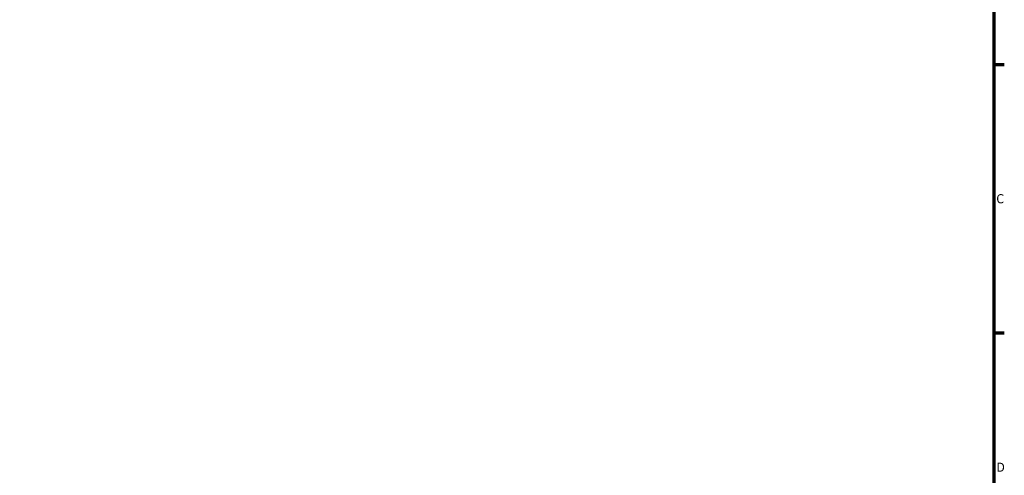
# Model space of a CAD drawing. Header units: millimetres. Extents: x 0 to 907, y 0 to 785.
# Tile 8 of 11: x 552 to 824, y 332 to 458. Entities that reach past the tile are written whole.
import ezdxf

# ---------------------------------------------------------------- set-up
doc = ezdxf.new("R2010")
doc.units = ezdxf.units.MM
doc.layers.add('Border (ISO)', color=7, linetype='Continuous', lineweight=70)
doc.styles.add('Note Text (ISO)', font='tahoma.ttf')

# ---------------------------------------------------------------- blocks, each defined once
blk = doc.blocks.new('Borders Default Border')
at = {"layer": 'Border (ISO)'}
for p, q in [((821, 445.5), (823.9, 445.5)), ((821, 371.25), (823.9, 371.25))]:
    blk.add_line(p, q, dxfattribs=at)
at = {"layer": 'Border (ISO)', "flags": 128}
blk.add_lwpolyline([(20, 20), (20, 574), (821, 574), (821, 20), (20, 20)], dxfattribs=at)
at = {"layer": 'Border (ISO)', "color": 232, "true_color": 0xca0064, "char_height": 2.5, "attachment_point": 7, "style": 'Note Text (ISO)'}
for s, insert in [('C', (821.73, 407.08)), ('D', (821.73, 332.88))]:
    blk.add_mtext(s, dxfattribs=dict(at, insert=insert))

msp = doc.modelspace()

# ---------------------------------------------------------------- block references
msp.add_blockref('Borders Default Border', (0, 0))

doc.saveas('drawing.dxf')
